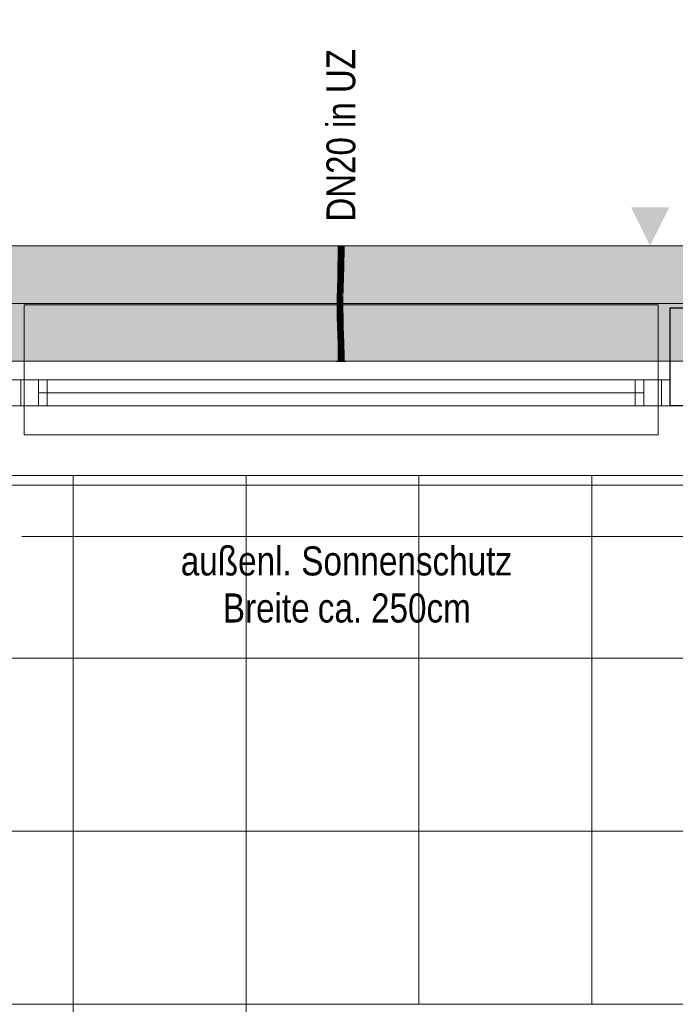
# Model space of a CAD drawing. Extents: x -420 to 300, y 62 to 1162.
# Tile 10 of 130: x -249 to -203, y 336 to 404. Entities that reach past the tile are written whole.
import ezdxf
from ezdxf.lldxf.tags import DXFTag

# ---------------------------------------------------------------- set-up
doc = ezdxf.new("R2010")
doc.units = 0
doc.layers.get('0').update_dxf_attribs({"lineweight": 35})
for name, color, linetype, lineweight, true_color in [('00_Beschriftung UZ', 3, 'Continuous', 13, 0x00ff00), ('30 -33 Aussenwände- 7 Fassade_ Elemente', 7, 'Continuous', 9, 0x00aacc), ('30 -35 Decken- 1 Konstruktion-Träger- Stahlbeton', 7, 'grob-A06G9F4K8I', 13, 0x33aa00), ('70 -72 Beschriftung- 1 Beschriftung allgemein', 7, 'Continuous', 9, 0xff6633), ('E_Leerrohr 20', 7, 'Continuous', 13, 0xcc0099), ('E_Leerrohr 20-Shading', 7, 'Continuous', 13, 0xcc0099)]:
    doc.layers.add(name, color=color, linetype=linetype, lineweight=lineweight, true_color=true_color)
for name, color, linetype, lineweight in [('60- 61 allgemeine Ausstattung- 4 Terrassen', 7, 'Continuous', 9), ('70 -71 Achsen- 1 Gebäudeachsen', 7, 'STRICHPUNKT2-A06G9F4J8I', 18), ('Detailelementbeschriftung', 7, 'Continuous', 9)]:
    doc.layers.add(name, color=color, linetype=linetype, lineweight=lineweight)
doc.layers.add('iwb_Schraffur_Unterzug', color=7, linetype='Continuous', lineweight=5, true_color=0xffffcc, plot=False)
doc.styles.get("Standard").update_dxf_attribs({"font": 'ARIALN.TTF'})
tags = doc.linetypes.add('grob-A06G9F4K8I', pattern=[14, 3, -8, 3]).pattern_tags.tags
tags[8:9] = [DXFTag(74, 4), DXFTag(75, 0), DXFTag(340, '0'), DXFTag(46, 0.0), DXFTag(50, 0.0), DXFTag(44, 0.0), DXFTag(45, 0.0)]
tags[6:7] = [DXFTag(74, 4), DXFTag(75, 0), DXFTag(340, '0'), DXFTag(46, 0.0), DXFTag(50, 0.0), DXFTag(44, 0.0), DXFTag(45, 0.0)]
tags[4:5] = [DXFTag(74, 4), DXFTag(75, 0), DXFTag(340, '0'), DXFTag(46, 0.0), DXFTag(50, 0.0), DXFTag(44, 0.0), DXFTag(45, 0.0)]
tags = doc.linetypes.add('STRICHPUNKT2', pattern=[12.7, 6.35, -3.175, 0, -3.175]).pattern_tags.tags
tags[10:11] = [DXFTag(74, 4), DXFTag(75, 0), DXFTag(340, '0'), DXFTag(46, 0.0), DXFTag(50, 0.0), DXFTag(44, 0.0), DXFTag(45, 0.0)]
tags[8:9] = [DXFTag(74, 4), DXFTag(75, 0), DXFTag(340, '0'), DXFTag(46, 0.0), DXFTag(50, 0.0), DXFTag(44, 0.0), DXFTag(45, 0.0)]
tags[6:7] = [DXFTag(74, 4), DXFTag(75, 0), DXFTag(340, '0'), DXFTag(46, 0.0), DXFTag(50, 0.0), DXFTag(44, 0.0), DXFTag(45, 0.0)]
tags[4:5] = [DXFTag(74, 4), DXFTag(75, 0), DXFTag(340, '0'), DXFTag(46, 0.0), DXFTag(50, 0.0), DXFTag(44, 0.0), DXFTag(45, 0.0)]
tags = doc.linetypes.add('STRICHPUNKT2-A06G9F4J8I', pattern=[12.7, 6.35, -3.175, 0, -3.175]).pattern_tags.tags
tags[10:11] = [DXFTag(74, 4), DXFTag(75, 0), DXFTag(340, '0'), DXFTag(46, 0.0), DXFTag(50, 0.0), DXFTag(44, 0.0), DXFTag(45, 0.0)]
tags[8:9] = [DXFTag(74, 4), DXFTag(75, 0), DXFTag(340, '0'), DXFTag(46, 0.0), DXFTag(50, 0.0), DXFTag(44, 0.0), DXFTag(45, 0.0)]
tags[6:7] = [DXFTag(74, 4), DXFTag(75, 0), DXFTag(340, '0'), DXFTag(46, 0.0), DXFTag(50, 0.0), DXFTag(44, 0.0), DXFTag(45, 0.0)]
tags[4:5] = [DXFTag(74, 4), DXFTag(75, 0), DXFTag(340, '0'), DXFTag(46, 0.0), DXFTag(50, 0.0), DXFTag(44, 0.0), DXFTag(45, 0.0)]

# ---------------------------------------------------------------- blocks, each defined once
blk = doc.blocks.new('Shading-A06G9F1V8I', base_point=(-226.158, 385.538))
at = {"layer": 'E_Leerrohr 20-Shading', "color": 223, "true_color": 0xc67fb4}
for points in [[(-226.439, 388.441), (-226.498, 388.441), (-226.445, 387.719), (-226.504, 387.72)], [(-226.098, 388.441), (-226.156, 388.441), (-226.104, 387.714), (-226.163, 387.714)], [(-226.445, 387.719), (-226.504, 387.72), (-226.463, 386.995), (-226.519, 386.997)], [(-226.461, 386.995), (-226.445, 387.719), (-226.463, 386.995)], [(-226.108, 387.714), (-226.163, 387.714), (-226.135, 386.987), (-226.178, 386.988)], [(-226.119, 386.987), (-226.104, 387.714), (-226.135, 386.987), (-226.108, 387.714)], [(-226.463, 386.995), (-226.519, 386.997), (-226.485, 386.271), (-226.539, 386.272)], [(-226.485, 386.271), (-226.481, 386.271), (-226.463, 386.995), (-226.461, 386.995)], [(-226.481, 386.271), (-226.48, 386.271), (-226.461, 386.995)], [(-226.159, 386.988), (-226.178, 386.988), (-226.184, 386.263), (-226.198, 386.263)], [(-226.168, 386.262), (-226.135, 386.987), (-226.184, 386.263), (-226.159, 386.988)], [(-226.139, 386.262), (-226.119, 386.987), (-226.168, 386.262), (-226.135, 386.987)], [(-226.503, 385.676), (-226.485, 386.271), (-226.558, 385.547), (-226.539, 386.272)], [(-226.507, 385.545), (-226.499, 385.545), (-226.503, 385.676), (-226.486, 386.045)], [(-226.503, 385.676), (-226.489, 385.981), (-226.485, 386.271), (-226.481, 386.271)], [(-226.489, 385.981), (-226.486, 386.045), (-226.481, 386.271), (-226.48, 386.271)], [(-226.184, 386.263), (-226.198, 386.263), (-226.209, 385.539), (-226.217, 385.539)], [(-226.201, 385.539), (-226.168, 386.262), (-226.209, 385.539), (-226.184, 386.263)], [(-226.158, 385.538), (-226.139, 386.262), (-226.201, 385.539), (-226.168, 386.262)], [(-226.509, 385.546), (-226.558, 385.547), (-226.532, 384.819), (-226.572, 384.82)], [(-226.503, 385.676), (-226.558, 385.547), (-226.509, 385.546)], [(-226.522, 384.819), (-226.507, 385.545), (-226.532, 384.819), (-226.509, 385.546)], [(-226.513, 384.819), (-226.499, 385.545), (-226.522, 384.819), (-226.507, 385.545)], [(-226.507, 385.545), (-226.503, 385.676), (-226.509, 385.546)], [(-226.228, 384.816), (-226.209, 385.539), (-226.23, 384.816), (-226.215, 385.539)], [(-226.215, 385.539), (-226.217, 385.539), (-226.23, 384.816)], [(-226.224, 384.816), (-226.201, 385.539), (-226.228, 384.816), (-226.209, 385.539)], [(-226.224, 384.816), (-226.223, 384.816), (-226.213, 385.144)], [(-226.223, 384.816), (-226.201, 385.539), (-226.213, 385.144)], [(-226.223, 384.816), (-226.172, 384.815), (-226.201, 385.539), (-226.158, 385.538)], [(-226.537, 384.092), (-226.535, 384.458), (-226.575, 384.092), (-226.573, 384.459)], [(-226.535, 384.458), (-226.532, 384.819), (-226.573, 384.459), (-226.572, 384.82)], [(-226.524, 384.092), (-226.522, 384.819), (-226.537, 384.092), (-226.532, 384.819)], [(-226.516, 384.092), (-226.513, 384.819), (-226.524, 384.092), (-226.522, 384.819)], [(-226.229, 384.093), (-226.227, 384.453), (-226.233, 384.093), (-226.232, 384.453)], [(-226.232, 384.453), (-226.23, 384.453), (-226.23, 384.816), (-226.228, 384.816)], [(-226.23, 384.453), (-226.227, 384.453), (-226.228, 384.816), (-226.224, 384.816)], [(-226.229, 384.093), (-226.175, 384.093), (-226.227, 384.453), (-226.173, 384.452)], [(-226.227, 384.453), (-226.173, 384.452), (-226.223, 384.816), (-226.172, 384.815)], [(-226.227, 384.453), (-226.223, 384.816), (-226.226, 384.526)], [(-226.223, 384.816), (-226.224, 384.816), (-226.226, 384.526)], [(-226.537, 384.092), (-226.575, 384.092), (-226.524, 383.481), (-226.567, 383.48)], [(-226.514, 383.481), (-226.524, 384.092), (-226.524, 383.481), (-226.537, 384.092)], [(-226.508, 383.482), (-226.516, 384.092), (-226.514, 383.481), (-226.524, 384.092)], [(-226.229, 384.093), (-226.233, 384.093), (-226.216, 383.487), (-226.225, 383.487)], [(-226.167, 383.488), (-226.175, 384.093), (-226.216, 383.487), (-226.229, 384.093)], [(-226.524, 383.481), (-226.567, 383.48), (-226.498, 382.872), (-226.552, 382.87)], [(-226.495, 382.872), (-226.514, 383.481), (-226.498, 382.872), (-226.524, 383.481)], [(-226.493, 382.872), (-226.508, 383.482), (-226.495, 382.872), (-226.514, 383.481)], [(-226.191, 382.88), (-226.216, 383.487), (-226.211, 382.88), (-226.225, 383.487)], [(-226.225, 383.487), (-226.225, 383.487), (-226.211, 382.88)], [(-226.152, 382.881), (-226.167, 383.488), (-226.191, 382.88), (-226.216, 383.487)], [(-226.498, 382.872), (-226.552, 382.87), (-226.49, 382.703), (-226.531, 382.703)], [(-226.531, 382.703), (-226.552, 382.87), (-226.547, 382.702)], [(-226.534, 382.261), (-226.475, 382.263), (-226.547, 382.702), (-226.531, 382.703)], [(-226.531, 382.703), (-226.475, 382.263), (-226.49, 382.703), (-226.486, 382.633)], [(-226.486, 382.633), (-226.488, 382.703), (-226.498, 382.872), (-226.495, 382.872)], [(-226.488, 382.703), (-226.493, 382.872), (-226.495, 382.872)], [(-226.205, 382.705), (-226.182, 382.705), (-226.211, 382.88), (-226.191, 382.88)], [(-226.193, 382.271), (-226.16, 382.272), (-226.205, 382.705), (-226.182, 382.705)], [(-226.182, 382.705), (-226.147, 382.706), (-226.191, 382.88), (-226.152, 382.881)], [(-226.16, 382.272), (-226.134, 382.273), (-226.182, 382.705), (-226.147, 382.706)], [(-226.475, 382.263), (-226.534, 382.261), (-226.458, 381.655), (-226.516, 381.654)], [(-226.16, 382.272), (-226.193, 382.271), (-226.13, 381.663), (-226.175, 381.662)], [(-226.116, 381.664), (-226.134, 382.273), (-226.13, 381.663), (-226.16, 382.272)], [(-226.458, 381.655), (-226.516, 381.654), (-226.445, 381.048), (-226.503, 381.047)], [(-226.445, 381.048), (-226.503, 381.047), (-226.443, 380.441), (-226.498, 380.441)], [(-226.444, 381.048), (-226.458, 381.655), (-226.445, 381.048), (-226.458, 381.655)], [(-226.443, 380.441), (-226.441, 380.441), (-226.445, 381.048), (-226.444, 381.048)], [(-226.441, 380.441), (-226.439, 380.441), (-226.444, 381.048)], [(-226.13, 381.663), (-226.175, 381.662), (-226.107, 381.053), (-226.162, 381.052)], [(-226.098, 380.441), (-226.107, 381.053), (-226.156, 380.441), (-226.162, 381.052)], [(-226.103, 381.053), (-226.116, 381.664), (-226.107, 381.053), (-226.13, 381.663)], [(-226.098, 380.441), (-226.103, 381.053), (-226.107, 381.053)]]:
    blk.add_solid(points, dxfattribs=at)
at = {"layer": 'E_Leerrohr 20-Shading', "color": 231, "true_color": 0xe17fc9}
for points in [[(-226.298, 388.441), (-226.439, 388.441), (-226.304, 387.717), (-226.445, 387.719)], [(-226.298, 388.441), (-226.304, 387.717), (-226.3, 387.716)], [(-226.3, 387.716), (-226.293, 387.716), (-226.298, 388.441)], [(-226.293, 387.716), (-226.163, 387.714), (-226.298, 388.441), (-226.156, 388.441)], [(-226.304, 387.717), (-226.445, 387.719), (-226.319, 386.992), (-226.461, 386.995)], [(-226.304, 387.717), (-226.319, 386.992), (-226.315, 386.992)], [(-226.315, 386.992), (-226.304, 386.991), (-226.304, 387.717), (-226.3, 387.716)], [(-226.3, 387.716), (-226.304, 386.991), (-226.293, 387.716), (-226.282, 386.991)], [(-226.282, 386.991), (-226.178, 386.988), (-226.293, 387.716), (-226.163, 387.714)], [(-226.319, 386.992), (-226.461, 386.995), (-226.339, 386.267), (-226.48, 386.271)], [(-226.319, 386.992), (-226.339, 386.267), (-226.337, 386.267)], [(-226.328, 386.267), (-226.315, 386.992), (-226.337, 386.267), (-226.319, 386.992)], [(-226.328, 386.267), (-226.31, 386.266), (-226.315, 386.992), (-226.304, 386.991)], [(-226.304, 386.991), (-226.31, 386.266), (-226.282, 386.991), (-226.269, 386.265)], [(-226.269, 386.265), (-226.198, 386.263), (-226.282, 386.991), (-226.178, 386.988)], [(-226.486, 386.045), (-226.499, 385.545), (-226.477, 385.545)], [(-226.358, 385.542), (-226.339, 386.267), (-226.486, 386.045), (-226.48, 386.271)], [(-226.358, 385.542), (-226.486, 386.045), (-226.477, 385.545)], [(-226.337, 386.267), (-226.339, 386.267), (-226.354, 385.542), (-226.358, 385.542)], [(-226.34, 385.542), (-226.328, 386.267), (-226.354, 385.542), (-226.337, 386.267)], [(-226.34, 385.542), (-226.315, 385.541), (-226.328, 386.267), (-226.31, 386.266)], [(-226.31, 386.266), (-226.315, 385.541), (-226.269, 386.265), (-226.255, 385.54)], [(-226.255, 385.54), (-226.217, 385.539), (-226.269, 386.265), (-226.198, 386.263)], [(-226.477, 385.545), (-226.499, 385.545), (-226.467, 384.818), (-226.513, 384.819)], [(-226.467, 384.818), (-226.372, 384.817), (-226.477, 385.545), (-226.363, 385.542)], [(-226.354, 385.542), (-226.358, 385.542), (-226.369, 384.817), (-226.372, 384.817)], [(-226.372, 384.817), (-226.358, 385.542), (-226.363, 385.542)], [(-226.35, 384.817), (-226.34, 385.542), (-226.369, 384.817), (-226.354, 385.542)], [(-226.35, 384.817), (-226.319, 384.817), (-226.34, 385.542), (-226.315, 385.541)], [(-226.315, 385.541), (-226.319, 384.817), (-226.255, 385.54), (-226.245, 384.816)], [(-226.255, 385.54), (-226.245, 384.816), (-226.217, 385.539), (-226.238, 384.816)], [(-226.467, 384.818), (-226.513, 384.819), (-226.465, 384.092), (-226.516, 384.092)], [(-226.373, 384.456), (-226.372, 384.817), (-226.466, 384.457), (-226.467, 384.818)], [(-226.465, 384.092), (-226.375, 384.093), (-226.466, 384.457), (-226.373, 384.456)], [(-226.355, 384.093), (-226.373, 384.456), (-226.375, 384.093)], [(-226.373, 384.456), (-226.353, 384.455), (-226.369, 384.817), (-226.35, 384.817)], [(-226.369, 384.817), (-226.372, 384.817), (-226.373, 384.456)], [(-226.373, 384.456), (-226.355, 384.093), (-226.353, 384.455)], [(-226.353, 384.455), (-226.355, 384.093), (-226.32, 384.455), (-226.32, 384.093)], [(-226.35, 384.817), (-226.353, 384.455), (-226.319, 384.817), (-226.32, 384.455)], [(-226.245, 384.816), (-226.319, 384.817), (-226.246, 384.093), (-226.32, 384.093)], [(-226.245, 384.816), (-226.246, 384.093), (-226.244, 384.197)], [(-226.238, 384.816), (-226.245, 384.816), (-226.242, 384.712)], [(-226.242, 384.712), (-226.245, 384.816), (-226.245, 384.609)], [(-226.232, 384.453), (-226.242, 384.712), (-226.243, 384.093), (-226.245, 384.609)], [(-226.232, 384.453), (-226.243, 384.093), (-226.241, 384.093)], [(-226.23, 384.816), (-226.238, 384.816), (-226.232, 384.453), (-226.242, 384.712)], [(-226.232, 384.453), (-226.236, 384.29), (-226.232, 384.29)], [(-226.465, 384.092), (-226.516, 384.092), (-226.471, 383.482), (-226.508, 383.482)], [(-226.471, 383.482), (-226.369, 383.484), (-226.465, 384.092), (-226.382, 384.093)], [(-226.369, 383.484), (-226.367, 383.484), (-226.382, 384.093), (-226.375, 384.093)], [(-226.355, 384.093), (-226.375, 384.093), (-226.354, 383.484), (-226.367, 383.484)], [(-226.354, 383.484), (-226.318, 383.485), (-226.355, 384.093), (-226.32, 384.093)], [(-226.246, 384.093), (-226.32, 384.093), (-226.261, 383.486), (-226.318, 383.485)], [(-226.258, 383.486), (-226.243, 384.093), (-226.261, 383.486), (-226.246, 384.093)], [(-226.243, 384.093), (-226.258, 383.486), (-226.245, 383.957)], [(-226.258, 383.486), (-226.249, 383.486), (-226.245, 383.957)], [(-226.233, 384.093), (-226.245, 383.957), (-226.238, 383.487), (-226.249, 383.486)], [(-226.246, 384.093), (-226.243, 384.093), (-226.244, 384.197)], [(-226.243, 384.093), (-226.245, 383.957), (-226.241, 384.093)], [(-226.245, 383.957), (-226.233, 384.093), (-226.241, 384.093)], [(-226.236, 384.29), (-226.241, 384.093), (-226.232, 384.29), (-226.233, 384.093)], [(-226.233, 384.093), (-226.238, 383.487), (-226.225, 383.487)], [(-226.471, 383.482), (-226.508, 383.482), (-226.481, 382.872), (-226.493, 382.872)], [(-226.481, 382.872), (-226.352, 382.876), (-226.471, 383.482), (-226.369, 383.484)], [(-226.352, 382.876), (-226.367, 383.484), (-226.369, 383.484)], [(-226.354, 383.484), (-226.367, 383.484), (-226.349, 382.876), (-226.352, 382.876)], [(-226.349, 382.876), (-226.314, 382.877), (-226.354, 383.484), (-226.318, 383.485)], [(-226.258, 383.486), (-226.318, 383.485), (-226.276, 382.878), (-226.314, 382.877)], [(-226.249, 383.486), (-226.258, 383.486), (-226.259, 382.878), (-226.276, 382.878)], [(-226.249, 383.486), (-226.259, 382.878), (-226.238, 383.487), (-226.244, 382.879)], [(-226.238, 383.487), (-226.244, 382.879), (-226.225, 383.487), (-226.219, 382.879)], [(-226.219, 382.879), (-226.211, 382.88), (-226.225, 383.487)], [(-226.488, 382.703), (-226.485, 382.703), (-226.493, 382.872), (-226.481, 382.872)], [(-226.334, 382.267), (-226.347, 382.704), (-226.475, 382.263), (-226.488, 382.703)], [(-226.485, 382.703), (-226.347, 382.704), (-226.481, 382.872), (-226.352, 382.876)], [(-226.349, 382.876), (-226.352, 382.876), (-226.347, 382.704)], [(-226.349, 382.876), (-226.347, 382.704), (-226.314, 382.877), (-226.312, 382.704)], [(-226.347, 382.704), (-226.311, 382.604), (-226.312, 382.704)], [(-226.334, 382.267), (-226.308, 382.268), (-226.347, 382.704), (-226.311, 382.604)], [(-226.276, 382.878), (-226.314, 382.877), (-226.278, 382.821)], [(-226.278, 382.821), (-226.314, 382.877), (-226.287, 382.537), (-226.311, 382.604)], [(-226.287, 382.537), (-226.311, 382.604), (-226.296, 382.268), (-226.308, 382.268)], [(-226.272, 382.269), (-226.268, 382.482), (-226.296, 382.268), (-226.287, 382.537)], [(-226.268, 382.482), (-226.261, 382.793), (-226.287, 382.537), (-226.278, 382.821)], [(-226.261, 382.793), (-226.259, 382.878), (-226.278, 382.821), (-226.276, 382.878)], [(-226.249, 382.431), (-226.268, 382.482), (-226.251, 382.27), (-226.272, 382.269)], [(-226.246, 382.769), (-226.261, 382.793), (-226.249, 382.431), (-226.268, 382.482)], [(-226.244, 382.879), (-226.259, 382.878), (-226.246, 382.769), (-226.261, 382.793)], [(-226.251, 382.27), (-226.213, 382.271), (-226.249, 382.431), (-226.214, 382.331)], [(-226.249, 382.431), (-226.214, 382.331), (-226.246, 382.769), (-226.218, 382.724)], [(-226.246, 382.769), (-226.218, 382.724), (-226.244, 382.879), (-226.219, 382.879)], [(-226.218, 382.724), (-226.205, 382.705), (-226.219, 382.879), (-226.211, 382.88)], [(-226.214, 382.331), (-226.212, 382.325), (-226.218, 382.724), (-226.205, 382.705)], [(-226.212, 382.325), (-226.193, 382.271), (-226.205, 382.705)], [(-226.334, 382.267), (-226.475, 382.263), (-226.316, 381.659), (-226.458, 381.655)], [(-226.308, 382.268), (-226.334, 382.267), (-226.303, 381.659), (-226.316, 381.659)], [(-226.296, 382.268), (-226.308, 382.268), (-226.306, 381.957)], [(-226.272, 382.269), (-226.296, 382.268), (-226.303, 381.659), (-226.306, 381.957)], [(-226.272, 382.269), (-226.303, 381.659), (-226.285, 381.659)], [(-226.272, 382.269), (-226.285, 381.659), (-226.251, 382.27), (-226.258, 381.66)], [(-226.258, 381.66), (-226.223, 381.661), (-226.251, 382.27), (-226.213, 382.271)], [(-226.223, 381.661), (-226.175, 381.662), (-226.213, 382.271), (-226.193, 382.271)], [(-226.213, 382.271), (-226.213, 382.271), (-226.214, 382.331), (-226.212, 382.325)], [(-226.213, 382.271), (-226.193, 382.271), (-226.212, 382.325)], [(-226.316, 381.659), (-226.458, 381.655), (-226.303, 381.05), (-226.444, 381.048)], [(-226.303, 381.05), (-226.444, 381.048), (-226.298, 380.441), (-226.439, 380.441)], [(-226.3, 381.05), (-226.299, 381.05), (-226.316, 381.659), (-226.303, 381.659)], [(-226.316, 381.659), (-226.316, 381.659), (-226.3, 381.05), (-226.303, 381.05)], [(-226.285, 381.659), (-226.303, 381.659), (-226.294, 381.05), (-226.299, 381.05)], [(-226.299, 380.985), (-226.3, 381.05), (-226.299, 380.757), (-226.303, 381.05)], [(-226.298, 380.441), (-226.299, 380.757), (-226.303, 381.05)], [(-226.299, 381.05), (-226.3, 381.05), (-226.299, 380.985)], [(-226.294, 381.05), (-226.299, 381.05), (-226.295, 380.826)], [(-226.299, 380.985), (-226.296, 380.799), (-226.299, 381.05), (-226.295, 380.826)], [(-226.297, 380.629), (-226.296, 380.799), (-226.299, 380.757), (-226.299, 380.985)], [(-226.232, 381.051), (-226.294, 381.05), (-226.289, 380.441), (-226.295, 380.826)], [(-226.258, 381.66), (-226.285, 381.659), (-226.264, 381.051), (-226.294, 381.05)], [(-226.232, 381.051), (-226.289, 380.441), (-226.239, 380.441)], [(-226.232, 381.051), (-226.223, 381.661), (-226.264, 381.051), (-226.258, 381.66)], [(-226.239, 380.441), (-226.156, 380.441), (-226.232, 381.051), (-226.162, 381.052)], [(-226.232, 381.051), (-226.162, 381.052), (-226.223, 381.661), (-226.175, 381.662)], [(-226.298, 380.441), (-226.297, 380.629), (-226.299, 380.757)], [(-226.294, 380.441), (-226.297, 380.629), (-226.298, 380.441)], [(-226.294, 380.441), (-226.289, 380.441), (-226.297, 380.629), (-226.296, 380.799)], [(-226.296, 380.799), (-226.289, 380.441), (-226.295, 380.826)]]:
    blk.add_solid(points, dxfattribs=at)
blk = doc.blocks.new('Shading-A06G9F1X8I', base_point=(-226.292, 380.441))
at = {"layer": 'E_Leerrohr 20-Shading', "color": 213, "true_color": 0xd67fc0}
for points in [[(-226.471, 380.523), (-226.498, 381.229), (-226.498, 381.048)], [(-226.471, 380.523), (-226.298, 381.051), (-226.498, 381.229), (-226.298, 381.229)], [(-226.498, 380.441), (-226.471, 380.523), (-226.498, 381.048)], [(-226.311, 380.441), (-226.298, 381.051), (-226.467, 380.441), (-226.471, 380.523)], [(-226.299, 380.995), (-226.311, 380.441), (-226.298, 380.809), (-226.303, 380.441)], [(-226.298, 381.051), (-226.299, 380.995), (-226.298, 380.809)], [(-226.298, 381.051), (-226.21, 380.783), (-226.298, 381.229), (-226.203, 381.229)], [(-226.292, 380.441), (-226.215, 380.441), (-226.298, 381.051), (-226.21, 380.783)], [(-226.292, 380.441), (-226.298, 381.051), (-226.295, 380.441), (-226.298, 380.809)], [(-226.21, 380.783), (-226.098, 380.441), (-226.203, 381.229), (-226.098, 381.229)], [(-226.532, 380.441), (-226.628, 380.441), (-226.533, 380.429), (-226.628, 380.429)], [(-226.533, 380.429), (-226.525, 380.429), (-226.532, 380.441), (-226.525, 380.441)], [(-226.525, 380.429), (-226.471, 380.429), (-226.525, 380.441), (-226.471, 380.441)], [(-226.471, 380.523), (-226.498, 380.441), (-226.467, 380.441)], [(-226.298, 380.429), (-226.298, 380.441), (-226.471, 380.429), (-226.471, 380.441)], [(-226.303, 380.441), (-226.298, 380.441), (-226.298, 380.809)], [(-226.298, 380.809), (-226.298, 380.441), (-226.295, 380.441)], [(-226.253, 380.441), (-226.298, 380.441), (-226.253, 380.429), (-226.298, 380.429)], [(-226.226, 380.429), (-226.226, 380.441), (-226.253, 380.429), (-226.253, 380.441)], [(-226.226, 380.429), (-226.2, 380.429), (-226.226, 380.441), (-226.2, 380.441)], [(-226.215, 380.441), (-226.098, 380.441), (-226.21, 380.783)], [(-226.2, 380.429), (-225.968, 380.429), (-226.2, 380.441), (-225.968, 380.441)]]:
    blk.add_solid(points, dxfattribs=at)
blk = doc.blocks.new('Shading-A06G9F1Z8I', base_point=(-226.298, 388.441))
at = {"layer": 'E_Leerrohr 20-Shading', "color": 213, "true_color": 0xd67fc0}
for points in [[(-226.628, 388.453), (-226.628, 388.441), (-226.52, 388.453), (-226.52, 388.441)], [(-226.52, 388.441), (-226.298, 388.441), (-226.52, 388.453), (-226.298, 388.453)], [(-226.498, 387.653), (-226.298, 387.653), (-226.498, 388.441), (-226.298, 388.441)], [(-226.298, 388.453), (-226.298, 388.441), (-226.206, 388.453), (-226.206, 388.441)], [(-226.298, 388.441), (-226.298, 387.653), (-226.098, 388.441), (-226.109, 387.653)], [(-226.206, 388.441), (-225.968, 388.441), (-226.206, 388.453), (-225.968, 388.453)], [(-226.109, 387.653), (-226.098, 387.653), (-226.098, 388.441)]]:
    blk.add_solid(points, dxfattribs=at)
blk = doc.blocks.new('Referenz-A06G9F4L8I')
at = {"layer": '00_Beschriftung UZ', "color": 0, "lineweight": 0}
for points in [[(-206.196, 391.124), (-204.864, 388.453), (-203.526, 391.122)], [(-206.196, 385.783), (-204.864, 388.453), (-203.526, 385.785)]]:
    blk.add_solid(points, dxfattribs=at)
at = {"layer": '30 -33 Aussenwände- 7 Fassade_ Elemente', "color": 0}
for p, q in [((-248.298, 384.353), (-248.298, 379.153)), ((-204.298, 384.353), (-248.298, 384.353)), ((-204.298, 379.153), (-204.298, 384.353)), ((-246.698, 379.153), (-248.298, 379.153)), ((-248.298, 379.153), (-248.298, 377.353)), ((-246.698, 379.153), (-205.898, 379.153)), ((-246.698, 377.353), (-246.698, 379.153)), ((-205.898, 379.153), (-204.298, 379.153)), ((-205.898, 379.153), (-205.898, 377.353)), ((-204.298, 379.153), (-204.298, 377.353)), ((-246.698, 378.253), (-205.898, 378.253)), ((-248.298, 377.353), (-246.698, 377.353)), ((-248.298, 375.353), (-248.298, 377.353)), ((-205.898, 377.353), (-246.698, 377.353)), ((-204.298, 377.353), (-205.898, 377.353)), ((-204.298, 377.353), (-204.298, 375.353)), ((-204.298, 375.353), (-248.298, 375.353))]:
    blk.add_line(p, q, dxfattribs=at)
at = {"layer": '30 -33 Aussenwände- 7 Fassade_ Elemente', "color": 0, "linetype": 'Continuous', "lineweight": -2, "ltscale": 0.25}
for p, q in [((-203.464, 384.153), (-202.264, 384.153)), ((-203.464, 377.353), (-203.464, 384.153)), ((-202.264, 377.353), (-203.464, 377.353))]:
    blk.add_line(p, q, dxfattribs=at)
at = {"layer": '30 -33 Aussenwände- 7 Fassade_ Elemente', "color": 0, "linetype": 'Continuous', "lineweight": 18, "ltscale": 0.18}
for p, q in [((-249.131, 379.153), (-247.298, 379.153)), ((-247.298, 379.153), (-247.298, 377.353)), ((-205.298, 379.153), (-203.464, 379.153)), ((-205.298, 377.353), (-205.298, 379.153)), ((-203.464, 379.153), (-203.464, 377.353)), ((-205.298, 378.253), (-247.298, 378.253)), ((-247.298, 377.353), (-249.131, 377.353)), ((-203.464, 377.353), (-205.298, 377.353))]:
    blk.add_line(p, q, dxfattribs=at)
at = {"layer": '30 -33 Aussenwände- 7 Fassade_ Elemente', "color": 0, "linetype": 'Continuous', "ltscale": 0.13}
for p, q in [((-248.531, 379.153), (-204.064, 379.153)), ((-248.531, 377.353), (-248.531, 379.153)), ((-204.064, 379.153), (-204.064, 377.353)), ((-204.064, 377.353), (-248.531, 377.353))]:
    blk.add_line(p, q, dxfattribs=at)
at = {"layer": '30 -33 Aussenwände- 7 Fassade_ Elemente', "color": 0, "linetype": 'grob-A06G9F4K8I', "ltscale": 0.13}
blk.add_line((-301.298, 372.513), (-151.298, 372.513), dxfattribs=at)
at = {"layer": '30 -35 Decken- 1 Konstruktion-Träger- Stahlbeton', "color": 0}
for p, q in [((-298.298, 388.453), (-2.298, 388.453)), ((-298.298, 380.453), (-2.298, 380.453))]:
    blk.add_line(p, q, dxfattribs=at)
at = {"layer": '60- 61 allgemeine Ausstattung- 4 Terrassen', "color": 0}
for p, q in [((-244.898, 214.053), (-244.898, 372.513)), ((-232.898, 214.053), (-232.898, 372.513)), ((-220.898, 335.853), (-220.898, 372.513)), ((-208.898, 335.853), (-208.898, 372.513)), ((-307.698, 371.853), (-67.443, 371.853)), ((-307.698, 359.853), (-67.443, 359.853)), ((-307.698, 347.853), (-67.443, 347.853)), ((-307.698, 335.853), (-232.898, 335.853))]:
    blk.add_line(p, q, dxfattribs=at)
at = {"layer": '60- 61 allgemeine Ausstattung- 4 Terrassen', "color": 0, "linetype": 'Continuous', "ltscale": 0.13}
for p, q in [((-67.443, 335.853), (-232.898, 335.853)), ((-232.898, 335.853), (-232.898, 264.653))]:
    blk.add_line(p, q, dxfattribs=at)
at = {"layer": '70 -71 Achsen- 1 Gebäudeachsen', "color": 0, "linetype": 'STRICHPUNKT2-A06G9F4J8I', "ltscale": 0.18}
blk.add_line((-387.238, 384.453), (76.501, 384.453), dxfattribs=at)
at = {"layer": '70 -72 Beschriftung- 1 Beschriftung allgemein', "color": 0, "linetype": 'Continuous', "ltscale": 0.13}
blk.add_line((-201.448, 368.283), (-248.448, 368.283), dxfattribs=at)
at = {"layer": '70 -72 Beschriftung- 1 Beschriftung allgemein', "color": 0, "linetype": 'Continuous', "ltscale": 0.13, "char_height": 2.01377, "attachment_point": 1}
for s, insert in [('{\\fArial Narrow;außenl.}', (-237.424, 367.606)), ('{\\fArial Narrow;Sonnenschutz}', (-229.064, 367.606)), ('{\\fArial Narrow;Breite}', (-234.506, 364.343)), ('{\\fArial Narrow;250cm}', (-224.225, 364.343)), ('{\\fArial Narrow;ca.}', (-227.92, 364.343))]:
    blk.add_mtext(s, dxfattribs=dict(at, insert=insert))
blk = doc.blocks.new('Referenz-A06G9F4N8I')
at = {"layer": 'iwb_Schraffur_Unterzug', "linetype": 'Continuous', "ltscale": 0.13}
blk.add_hatch(color=256, dxfattribs=at).paths.add_polyline_path([(-298.298, 384.453), (-298.298, 388.453), (-2.298, 388.453), (-2.298, 380.453), (-298.298, 380.453)])
blk = doc.blocks.new('Flexrohr-A06G9FB38I')
at = {"color": 0, "linetype": 'ByBlock', "lineweight": -2, "ltscale": 0.13}
for p, q in [((-226.498, 388.441), (-226.504, 387.72)), ((-226.498, 388.441), (-226.098, 388.441)), ((-226.489, 388.043), (-226.113, 388.04)), ((-226.098, 388.441), (-226.104, 387.714)), ((-226.504, 387.72), (-226.519, 386.997)), ((-226.502, 387.245), (-226.126, 387.238)), ((-226.494, 387.644), (-226.118, 387.638)), ((-226.104, 387.714), (-226.119, 386.987)), ((-226.519, 386.997), (-226.539, 386.272)), ((-226.511, 386.846), (-226.135, 386.837)), ((-226.119, 386.987), (-226.139, 386.262)), ((-226.539, 386.272), (-226.558, 385.547)), ((-226.533, 386.047), (-226.157, 386.037)), ((-226.522, 386.447), (-226.146, 386.437)), ((-226.139, 386.262), (-226.158, 385.538)), ((-226.558, 385.547), (-226.572, 384.82)), ((-226.552, 385.246), (-226.176, 385.239)), ((-226.543, 385.646), (-226.167, 385.638)), ((-226.158, 385.538), (-226.172, 384.815)), ((-226.572, 384.82), (-226.575, 384.092)), ((-226.561, 384.443), (-226.185, 384.442)), ((-226.559, 384.844), (-226.183, 384.84)), ((-226.172, 384.815), (-226.175, 384.093)), ((-226.575, 384.092), (-226.567, 383.48)), ((-226.562, 384.041), (-226.186, 384.043)), ((-226.175, 384.093), (-226.167, 383.488)), ((-226.567, 383.48), (-226.552, 382.87)), ((-226.557, 383.64), (-226.181, 383.645)), ((-226.549, 383.238), (-226.173, 383.247)), ((-226.167, 383.488), (-226.152, 382.881)), ((-226.552, 382.87), (-226.534, 382.261)), ((-226.539, 382.837), (-226.163, 382.848)), ((-226.527, 382.437), (-226.151, 382.448)), ((-226.152, 382.881), (-226.134, 382.273)), ((-226.534, 382.261), (-226.516, 381.654)), ((-226.515, 382.038), (-226.14, 382.048)), ((-226.134, 382.273), (-226.116, 381.664)), ((-226.516, 381.654), (-226.503, 381.047)), ((-226.504, 381.638), (-226.128, 381.648)), ((-226.503, 381.047), (-226.498, 380.441)), ((-226.495, 381.24), (-226.119, 381.247)), ((-226.116, 381.664), (-226.103, 381.053)), ((-226.103, 381.053), (-226.098, 380.441)), ((-226.498, 380.441), (-226.098, 380.441)), ((-226.489, 380.841), (-226.113, 380.845)), ((-226.486, 380.443), (-226.11, 380.443))]:
    blk.add_line(p, q, dxfattribs=at)
blk = doc.blocks.new('Einzeiliger Text-A06G9FB58I')
at = {"color": 0, "lineweight": -2, "insert": (-227.317, 390.13), "char_height": 2, "attachment_point": 1, "rotation": 90}
blk.add_mtext('{\\fArial Narrow;DN20 in UZ}', dxfattribs=at)
blk = doc.blocks.new('Enddeckel-A06G9FB78I')
at = {"color": 0, "linetype": 'ByBlock', "lineweight": -2, "ltscale": 0.13}
for p, q in [((-226.498, 381.229), (-226.498, 380.441)), ((-226.381, 381.229), (-226.498, 381.229)), ((-226.215, 381.229), (-226.381, 381.229)), ((-226.098, 381.229), (-226.215, 381.229)), ((-226.098, 380.441), (-226.098, 381.229)), ((-226.628, 380.441), (-226.628, 380.429)), ((-226.434, 380.441), (-226.628, 380.441)), ((-226.434, 380.429), (-226.628, 380.429)), ((-226.381, 380.441), (-226.498, 380.441)), ((-226.161, 380.441), (-226.434, 380.441)), ((-226.161, 380.429), (-226.434, 380.429)), ((-226.215, 380.441), (-226.381, 380.441)), ((-226.098, 380.441), (-226.215, 380.441)), ((-225.968, 380.441), (-226.161, 380.441)), ((-225.968, 380.429), (-226.161, 380.429)), ((-225.968, 380.429), (-225.968, 380.441))]:
    blk.add_line(p, q, dxfattribs=at)
at = {"color": 0, "linetype": 'STRICHPUNKT2', "lineweight": 5, "ltscale": 0.13}
blk.add_line((-226.298, 380.441), (-226.298, 381.229), dxfattribs=at)
blk = doc.blocks.new('Enddeckel-A06G9FB98I')
at = {"color": 0, "linetype": 'ByBlock', "lineweight": -2, "ltscale": 0.13}
for p, q in [((-226.628, 388.453), (-226.628, 388.441)), ((-226.628, 388.453), (-226.434, 388.453)), ((-226.628, 388.441), (-226.434, 388.441)), ((-226.498, 388.441), (-226.498, 387.653)), ((-226.498, 388.441), (-226.381, 388.441)), ((-226.434, 388.453), (-226.161, 388.453)), ((-226.434, 388.441), (-226.161, 388.441)), ((-226.381, 388.441), (-226.215, 388.441)), ((-226.215, 388.441), (-226.098, 388.441)), ((-226.161, 388.453), (-225.968, 388.453)), ((-226.161, 388.441), (-225.968, 388.441)), ((-226.098, 387.653), (-226.098, 388.441)), ((-225.968, 388.441), (-225.968, 388.453)), ((-226.498, 387.653), (-226.381, 387.653)), ((-226.381, 387.653), (-226.215, 387.653)), ((-226.215, 387.653), (-226.098, 387.653))]:
    blk.add_line(p, q, dxfattribs=at)
at = {"color": 0, "linetype": 'STRICHPUNKT2', "lineweight": 5, "ltscale": 0.13}
blk.add_line((-226.298, 388.441), (-226.298, 387.653), dxfattribs=at)

msp = doc.modelspace()

# ---------------------------------------------------------------- block references
at = {"color": 8, "lineweight": 25, "ltscale": 0.25, "true_color": 0x808080}
for name in ['Referenz-A06G9F4L8I', 'Referenz-A06G9F4N8I']:
    msp.add_blockref(name, (0, 0), dxfattribs=at)
at = {"layer": 'Detailelementbeschriftung', "ltscale": 0.13}
msp.add_blockref('Einzeiliger Text-A06G9FB58I', (0, 0), dxfattribs=at)
at = {"layer": 'E_Leerrohr 20'}
for name, p in [('Shading-A06G9F1Z8I', (-226.298, 388.441)), ('Shading-A06G9F1V8I', (-226.158, 385.538)), ('Shading-A06G9F1X8I', (-226.292, 380.441))]:
    msp.add_blockref(name, p, dxfattribs=at)
at = {"layer": 'E_Leerrohr 20', "ltscale": 0.13}
for name in ['Enddeckel-A06G9FB98I', 'Flexrohr-A06G9FB38I', 'Enddeckel-A06G9FB78I']:
    msp.add_blockref(name, (0, 0), dxfattribs=at)

doc.saveas('drawing.dxf')
